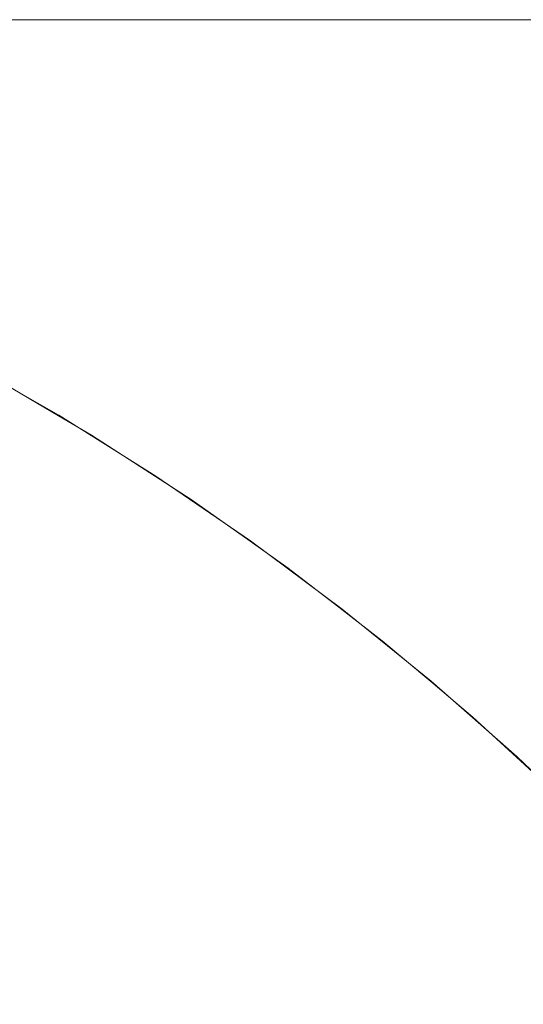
# Model space of a CAD drawing. Header units: centimetres. Extents: x -26 to 27.3, y -21.7 to -19.9.
# Tile 95 of 202: x -8.1403 to -8.1223, y -19.8951 to -19.8599. Entities that reach past the tile are written whole.
import ezdxf

# ---------------------------------------------------------------- set-up
doc = ezdxf.new("R2010")
doc.units = ezdxf.units.CM
doc.header["$LTSCALE"] = 2.54
doc.layers.add('Lucido design-1', color=7, linetype='Continuous')

# ---------------------------------------------------------------- blocks, each defined once
blk = doc.blocks.new('Gruppo-4-1')
at = {"color": 7, "linetype": 'Continuous', "lineweight": 9}
for points, invisible_edges in [([(27.209853, -19.859935, 330.489196), (27.209853, -19.859888, 330.486121), (-25.890147, -19.859888, 330.486121), (-25.890147, -19.859935, 330.489196)], 8), ([(-25.890147, -19.859888, 329.886121), (-8.064718, -19.859888, 330.271699), (-8.072527, -19.859888, 330.268367)], 9), ([(-25.890147, -19.859888, 329.886121), (-8.048712, -19.859888, 330.277355), (-8.056775, -19.859888, 330.274697)], 9), ([(-8.056775, -19.859888, 330.274697), (-8.064718, -19.859888, 330.271699), (-25.890147, -19.859888, 329.886121)], 10), ([(-8.072527, -19.859888, 330.268367), (-8.080188, -19.859888, 330.264707), (-25.890147, -19.859888, 329.886121)], 10), ([(-25.890147, -19.859888, 329.886121), (-25.890147, -19.859888, 330.486121), (-8.007108, -19.859888, 330.285401), (-8.015551, -19.859888, 330.284502)], 10), ([(-8.015551, -19.859888, 330.284502), (-8.023947, -19.859888, 330.283245), (-25.890147, -19.859888, 329.886121)], 10), ([(-25.890147, -19.859888, 329.886121), (-8.134538, -19.859888, 330.224509), (-8.140281, -19.859888, 330.218256)], 9), ([(-25.890147, -19.859888, 329.886121), (-8.115791, -19.859888, 330.241729), (-8.122282, -19.859888, 330.236256)], 9), ([(-25.890147, -19.859888, 329.886121), (-8.102142, -19.859888, 330.251823), (-8.109074, -19.859888, 330.246921)], 9), ([(-25.890147, -19.859888, 329.886121), (-8.087686, -19.859888, 330.260724), (-8.095008, -19.859888, 330.256427)], 9), ([(-8.080188, -19.859888, 330.264707), (-8.087686, -19.859888, 330.260724), (-25.890147, -19.859888, 329.886121)], 10), ([(-25.890147, -19.859888, 329.886121), (-8.032283, -19.859888, 330.281633), (-8.040543, -19.859888, 330.279668)], 9), ([(-8.023947, -19.859888, 330.283245), (-8.032283, -19.859888, 330.281633), (-25.890147, -19.859888, 329.886121)], 10), ([(-25.890147, -19.859888, 329.886121), (-8.128535, -19.859888, 330.230513), (-8.134538, -19.859888, 330.224509)], 9), ([(-8.109074, -19.859888, 330.246921), (-8.115791, -19.859888, 330.241729), (-25.890147, -19.859888, 329.886121)], 10), ([(-8.122282, -19.859888, 330.236256), (-8.128535, -19.859888, 330.230513), (-25.890147, -19.859888, 329.886121)], 10), ([(-8.095008, -19.859888, 330.256427), (-8.102142, -19.859888, 330.251823), (-25.890147, -19.859888, 329.886121)], 10), ([(-8.040543, -19.859888, 330.279668), (-8.048712, -19.859888, 330.277355), (-25.890147, -19.859888, 329.886121)], 10), ([(-25.890147, -19.859888, 330.486121), (9.309853, -19.859888, 330.286121), (-7.990147, -19.859888, 330.286121)], 9), ([(9.309853, -19.859888, 330.286121), (-25.890147, -19.859888, 330.486121), (27.209853, -19.859888, 330.486121)], 9), ([(-7.990147, -19.859888, 330.286121), (-7.998635, -19.859888, 330.285941), (-25.890147, -19.859888, 330.486121)], 10), ([(-7.998635, -19.859888, 330.285941), (-8.007108, -19.859888, 330.285401), (-25.890147, -19.859888, 330.486121)], 10), ([(-25.890147, -19.859935, 330.489196), (-25.890147, -19.860002, 330.490482), (27.209853, -19.860002, 330.490482), (27.209853, -19.859935, 330.489196)], 10), ([(27.209853, -19.860149, 330.493342), (27.209853, -19.860002, 330.490482), (-25.890147, -19.860002, 330.490482), (-25.890147, -19.860149, 330.493342)], 10), ([(-8.147441, -19.859983, 330.202456), (-8.142362, -19.859983, 330.209027), (-8.139147, -19.860249, 330.20643), (-8.144119, -19.860249, 330.199998)], 15), ([(-8.145754, -19.859888, 330.211765), (-8.140281, -19.859888, 330.218256), (-8.137009, -19.859983, 330.215376), (-8.142362, -19.859983, 330.209027)], 14), ([(-8.142362, -19.859983, 330.209027), (-8.137009, -19.859983, 330.215376), (-8.133906, -19.860249, 330.212646), (-8.139147, -19.860249, 330.20643)], 15), ([(-8.140281, -19.859888, 330.218256), (-8.134538, -19.859888, 330.224509), (-8.131391, -19.859983, 330.221492), (-8.137009, -19.859983, 330.215376)], 14), ([(-8.137009, -19.859983, 330.215376), (-8.131391, -19.859983, 330.221492), (-8.128407, -19.860249, 330.218633), (-8.133906, -19.860249, 330.212646)], 15), ([(-8.134538, -19.859888, 330.224509), (-8.128535, -19.859888, 330.230513), (-8.125518, -19.859983, 330.227365), (-8.131391, -19.859983, 330.221492)], 14), ([(-8.131391, -19.859983, 330.221492), (-8.125518, -19.859983, 330.227365), (-8.122659, -19.860249, 330.224382), (-8.128407, -19.860249, 330.218633)], 15), ([(-8.128535, -19.859888, 330.230513), (-8.122282, -19.859888, 330.236256), (-8.119401, -19.859983, 330.232983), (-8.125518, -19.859983, 330.227365)], 14), ([(-8.125518, -19.859983, 330.227365), (-8.119401, -19.859983, 330.232983), (-8.116671, -19.860249, 330.229881), (-8.122659, -19.860249, 330.224382)], 15), ([(-25.890147, -19.860149, 330.493342), (-25.890147, -19.860288, 330.494835), (27.209853, -19.860288, 330.494835), (27.209853, -19.860149, 330.493342)], 10), ([(27.209853, -19.860535, 330.497478), (27.209853, -19.860288, 330.494835), (-25.890147, -19.860288, 330.494835), (-25.890147, -19.860535, 330.497478)], 10), ([(-8.144119, -19.860249, 330.199998), (-8.139147, -19.860249, 330.20643), (-8.135946, -19.860686, 330.203846), (-8.140811, -19.860686, 330.197552)], 15), ([(-8.139147, -19.860249, 330.20643), (-8.133906, -19.860249, 330.212646), (-8.130818, -19.860686, 330.209927), (-8.135946, -19.860686, 330.203846)], 15), ([(-8.133906, -19.860249, 330.212646), (-8.128407, -19.860249, 330.218633), (-8.125437, -19.860686, 330.215786), (-8.130818, -19.860686, 330.209927)], 15), ([(-8.128407, -19.860249, 330.218633), (-8.122659, -19.860249, 330.224382), (-8.119812, -19.860686, 330.221411), (-8.125437, -19.860686, 330.215786)], 15), ([(-8.122659, -19.860249, 330.224382), (-8.116671, -19.860249, 330.229881), (-8.113953, -19.860686, 330.226792), (-8.119812, -19.860686, 330.221411)], 15), ([(-25.890147, -19.860535, 330.497478), (-25.890147, -19.860764, 330.499171), (27.209853, -19.860764, 330.499171), (27.209853, -19.860535, 330.497478)], 10), ([(27.209853, -19.861093, 330.501599), (27.209853, -19.860764, 330.499171), (-25.890147, -19.860764, 330.499171), (-25.890147, -19.861093, 330.501599)], 10), ([(-8.145404, -19.860686, 330.191057), (-8.140811, -19.860686, 330.197552), (-8.137523, -19.861292, 330.19512), (-8.142016, -19.861292, 330.188767)], 15), ([(-8.140811, -19.860686, 330.197552), (-8.135946, -19.860686, 330.203846), (-8.132764, -19.861292, 330.201277), (-8.137523, -19.861292, 330.19512)], 15), ([(-8.135946, -19.860686, 330.203846), (-8.130818, -19.860686, 330.209927), (-8.127748, -19.861292, 330.207226), (-8.132764, -19.861292, 330.201277)], 15), ([(-8.130818, -19.860686, 330.209927), (-8.125437, -19.860686, 330.215786), (-8.122484, -19.861292, 330.212957), (-8.127748, -19.861292, 330.207226)], 15), ([(-8.125437, -19.860686, 330.215786), (-8.119812, -19.860686, 330.221411), (-8.116982, -19.861292, 330.218459), (-8.122484, -19.861292, 330.212957)], 15), ([(-25.890147, -19.861093, 330.501599), (-25.890147, -19.861428, 330.503483), (27.209853, -19.861428, 330.503483), (27.209853, -19.861093, 330.501599)], 10), ([(27.209853, -19.861823, 330.505696), (27.209853, -19.861428, 330.503483), (-25.890147, -19.861428, 330.503483), (-25.890147, -19.861823, 330.505696)], 10), ([(-8.146236, -19.861292, 330.182229), (-8.142016, -19.861292, 330.188767), (-8.138655, -19.862065, 330.186495), (-8.142781, -19.862065, 330.180102)], 15), ([(-8.142016, -19.861292, 330.188767), (-8.137523, -19.861292, 330.19512), (-8.134261, -19.862065, 330.192708), (-8.138655, -19.862065, 330.186495)], 15), ([(-8.137523, -19.861292, 330.19512), (-8.132764, -19.861292, 330.201277), (-8.129607, -19.862065, 330.198728), (-8.134261, -19.862065, 330.192708)], 15), ([(-8.132764, -19.861292, 330.201277), (-8.127748, -19.861292, 330.207226), (-8.124703, -19.862065, 330.204545), (-8.129607, -19.862065, 330.198728)], 15), ([(-8.127748, -19.861292, 330.207226), (-8.122484, -19.861292, 330.212957), (-8.119555, -19.862065, 330.210149), (-8.124703, -19.862065, 330.204545)], 15), ([(-8.122484, -19.861292, 330.212957), (-8.116982, -19.861292, 330.218459), (-8.114175, -19.862065, 330.21553), (-8.119555, -19.862065, 330.210149)], 15), ([(-25.890147, -19.861823, 330.505696), (-25.890147, -19.86228, 330.507761), (27.209853, -19.86228, 330.507761), (27.209853, -19.861823, 330.505696)], 10), ([(-8.146632, -19.862065, 330.173539), (-8.142781, -19.862065, 330.180102), (-8.139359, -19.863005, 330.177995), (-8.143124, -19.863005, 330.171579)], 15), ([(-8.142781, -19.862065, 330.180102), (-8.138655, -19.862065, 330.186495), (-8.135325, -19.863005, 330.184245), (-8.139359, -19.863005, 330.177995)], 15), ([(-8.138655, -19.862065, 330.186495), (-8.134261, -19.862065, 330.192708), (-8.13103, -19.863005, 330.190318), (-8.135325, -19.863005, 330.184245)], 15), ([(-8.134261, -19.862065, 330.192708), (-8.129607, -19.862065, 330.198728), (-8.126481, -19.863005, 330.196203), (-8.13103, -19.863005, 330.190318)], 15), ([(-8.129607, -19.862065, 330.198728), (-8.124703, -19.862065, 330.204545), (-8.121686, -19.863005, 330.20189), (-8.126481, -19.863005, 330.196203)], 15), ([(-8.124703, -19.862065, 330.204545), (-8.119555, -19.862065, 330.210149), (-8.116654, -19.863005, 330.207369), (-8.121686, -19.863005, 330.20189)], 15), ([(27.209853, -19.862723, 330.509763), (27.209853, -19.86228, 330.507761), (-25.890147, -19.86228, 330.507761), (-25.890147, -19.862723, 330.509763)], 10), ([(-25.890147, -19.862723, 330.509763), (-25.890147, -19.863316, 330.511998), (27.209853, -19.863316, 330.511998), (27.209853, -19.862723, 330.509763)], 10), ([(-8.146613, -19.863005, 330.16501), (-8.143124, -19.863005, 330.171579), (-8.139655, -19.864108, 330.169642), (-8.143065, -19.864108, 330.163221)], 15), ([(-8.143124, -19.863005, 330.171579), (-8.139359, -19.863005, 330.177995), (-8.135976, -19.864108, 330.175912), (-8.139655, -19.864108, 330.169642)], 15), ([(-8.139359, -19.863005, 330.177995), (-8.135325, -19.863005, 330.184245), (-8.132034, -19.864108, 330.18202), (-8.135976, -19.864108, 330.175912)], 15), ([(-8.135325, -19.863005, 330.184245), (-8.13103, -19.863005, 330.190318), (-8.127836, -19.864108, 330.187956), (-8.132034, -19.864108, 330.18202)], 15), ([(-8.13103, -19.863005, 330.190318), (-8.126481, -19.863005, 330.196203), (-8.12339, -19.864108, 330.193708), (-8.127836, -19.864108, 330.187956)], 15), ([(-8.126481, -19.863005, 330.196203), (-8.121686, -19.863005, 330.20189), (-8.118704, -19.864108, 330.199266), (-8.12339, -19.864108, 330.193708)], 15), ([(27.209853, -19.863793, 330.513793), (27.209853, -19.863316, 330.511998), (-25.890147, -19.863316, 330.511998), (-25.890147, -19.863793, 330.513793)], 10), ([(-25.890147, -19.863793, 330.513793), (-25.890147, -19.864536, 330.516186), (27.209853, -19.864536, 330.516186), (27.209853, -19.863793, 330.513793)], 10), ([(-8.1462, -19.864108, 330.156662), (-8.143065, -19.864108, 330.163221), (-8.139565, -19.865374, 330.161456), (-8.142627, -19.865374, 330.155047)], 15), ([(-8.143065, -19.864108, 330.163221), (-8.139655, -19.864108, 330.169642), (-8.136233, -19.865374, 330.16773), (-8.139565, -19.865374, 330.161456)], 15), ([(-8.139655, -19.864108, 330.169642), (-8.135976, -19.864108, 330.175912), (-8.132637, -19.865374, 330.173856), (-8.136233, -19.865374, 330.16773)], 15), ([(-8.135976, -19.864108, 330.175912), (-8.132034, -19.864108, 330.18202), (-8.128786, -19.865374, 330.179825), (-8.132637, -19.865374, 330.173856)], 15), ([(-8.132034, -19.864108, 330.18202), (-8.127836, -19.864108, 330.187956), (-8.124684, -19.865374, 330.185624), (-8.128786, -19.865374, 330.179825)], 15), ([(-8.127836, -19.864108, 330.187956), (-8.12339, -19.864108, 330.193708), (-8.120339, -19.865374, 330.191245), (-8.124684, -19.865374, 330.185624)], 15), ([(-8.12339, -19.864108, 330.193708), (-8.118704, -19.864108, 330.199266), (-8.115761, -19.865374, 330.196675), (-8.120339, -19.865374, 330.191245)], 15), ([(27.209853, -19.865031, 330.517778), (27.209853, -19.864536, 330.516186), (-25.890147, -19.864536, 330.516186), (-25.890147, -19.865031, 330.517778)], 10), ([(-25.890147, -19.865031, 330.517778), (-25.890147, -19.865938, 330.520317), (27.209853, -19.865938, 330.520317), (27.209853, -19.865031, 330.517778)], 10), ([(-8.145415, -19.865374, 330.148513), (-8.142627, -19.865374, 330.155047), (-8.139108, -19.866798, 330.153456), (-8.141832, -19.866798, 330.147073)], 15), ([(-8.142627, -19.865374, 330.155047), (-8.139565, -19.865374, 330.161456), (-8.136116, -19.866798, 330.159718), (-8.139108, -19.866798, 330.153456)], 15), ([(-8.139565, -19.865374, 330.161456), (-8.136233, -19.865374, 330.16773), (-8.132861, -19.866798, 330.165846), (-8.136116, -19.866798, 330.159718)], 15), ([(-8.136233, -19.865374, 330.16773), (-8.132637, -19.865374, 330.173856), (-8.129349, -19.866798, 330.171832), (-8.132861, -19.866798, 330.165846)], 15), ([(-8.132637, -19.865374, 330.173856), (-8.128786, -19.865374, 330.179825), (-8.125586, -19.866798, 330.177662), (-8.129349, -19.866798, 330.171832)], 15), ([(-8.128786, -19.865374, 330.179825), (-8.124684, -19.865374, 330.185624), (-8.121579, -19.866798, 330.183328), (-8.125586, -19.866798, 330.177662)], 15), ([(-8.124684, -19.865374, 330.185624), (-8.120339, -19.865374, 330.191245), (-8.117335, -19.866798, 330.188818), (-8.121579, -19.866798, 330.183328)], 15), ([(27.209853, -19.866436, 330.521712), (27.209853, -19.865938, 330.520317), (-25.890147, -19.865938, 330.520317), (-25.890147, -19.866436, 330.521712)], 10), ([(-25.890147, -19.866436, 330.521712), (-25.890147, -19.867517, 330.524383), (27.209853, -19.867517, 330.524383), (27.209853, -19.866436, 330.521712)], 10), ([(-8.144282, -19.866798, 330.140581), (-8.141832, -19.866798, 330.147073), (-8.138309, -19.868378, 330.145658), (-8.140702, -19.868378, 330.139316)], 15), ([(-8.141832, -19.866798, 330.147073), (-8.139108, -19.866798, 330.153456), (-8.135649, -19.868378, 330.151892), (-8.138309, -19.868378, 330.145658)], 15), ([(-8.139108, -19.866798, 330.153456), (-8.136116, -19.866798, 330.159718), (-8.132726, -19.868378, 330.158008), (-8.135649, -19.868378, 330.151892)], 15), ([(-8.136116, -19.866798, 330.159718), (-8.132861, -19.866798, 330.165846), (-8.129547, -19.868378, 330.163995), (-8.132726, -19.868378, 330.158008)], 15), ([(-8.132861, -19.866798, 330.165846), (-8.129349, -19.866798, 330.171832), (-8.126116, -19.868378, 330.169841), (-8.129547, -19.868378, 330.163995)], 15), ([(-8.129349, -19.866798, 330.171832), (-8.125586, -19.866798, 330.177662), (-8.12244, -19.868378, 330.175536), (-8.126116, -19.868378, 330.169841)], 15), ([(-8.125586, -19.866798, 330.177662), (-8.121579, -19.866798, 330.183328), (-8.118526, -19.868378, 330.18107), (-8.12244, -19.868378, 330.175536)], 15), ([(27.209853, -19.868005, 330.525586), (27.209853, -19.867517, 330.524383), (-25.890147, -19.867517, 330.524383), (-25.890147, -19.868005, 330.525586)], 10), ([(-25.890147, -19.868005, 330.525586), (-25.890147, -19.869273, 330.528376), (27.209853, -19.869273, 330.528376), (27.209853, -19.868005, 330.525586)], 10), ([(-8.144671, -19.868378, 330.126356), (-8.142824, -19.868378, 330.132878), (-8.139262, -19.870112, 330.131787), (-8.141066, -19.870112, 330.125418)], 15), ([(-8.142824, -19.868378, 330.132878), (-8.140702, -19.868378, 330.139316), (-8.13719, -19.870112, 330.138075), (-8.139262, -19.870112, 330.131787)], 15), ([(-8.140702, -19.868378, 330.139316), (-8.138309, -19.868378, 330.145658), (-8.134852, -19.870112, 330.144269), (-8.13719, -19.870112, 330.138075)], 15), ([(-8.138309, -19.868378, 330.145658), (-8.135649, -19.868378, 330.151892), (-8.132254, -19.870112, 330.150358), (-8.134852, -19.870112, 330.144269)], 15), ([(-8.135649, -19.868378, 330.151892), (-8.132726, -19.868378, 330.158008), (-8.1294, -19.870112, 330.156331), (-8.132254, -19.870112, 330.150358)], 15), ([(-8.132726, -19.868378, 330.158008), (-8.129547, -19.868378, 330.163995), (-8.126294, -19.870112, 330.162178), (-8.1294, -19.870112, 330.156331)], 15), ([(-8.129547, -19.868378, 330.163995), (-8.126116, -19.868378, 330.169841), (-8.122944, -19.870112, 330.167888), (-8.126294, -19.870112, 330.162178)], 15), ([(-8.126116, -19.868378, 330.169841), (-8.12244, -19.868378, 330.175536), (-8.119354, -19.870112, 330.17345), (-8.122944, -19.870112, 330.167888)], 15), ([(-8.12244, -19.868378, 330.175536), (-8.118526, -19.868378, 330.18107), (-8.115531, -19.870112, 330.178855), (-8.119354, -19.870112, 330.17345)], 15), ([(27.209853, -19.869736, 330.529396), (27.209853, -19.869273, 330.528376), (-25.890147, -19.869273, 330.528376), (-25.890147, -19.869736, 330.529396)], 10), ([(-25.890147, -19.869736, 330.529396), (-25.890147, -19.871201, 330.532289), (27.209853, -19.871201, 330.532289), (27.209853, -19.869736, 330.529396)], 10), ([(-8.144835, -19.870112, 330.10593), (-8.143855, -19.870112, 330.112477), (-8.140259, -19.871996, 330.111861), (-8.141217, -19.871996, 330.105467)], 15), ([(-8.143855, -19.870112, 330.112477), (-8.142598, -19.870112, 330.118977), (-8.139032, -19.871996, 330.118209), (-8.140259, -19.871996, 330.111861)], 15), ([(-8.142598, -19.870112, 330.118977), (-8.141066, -19.870112, 330.125418), (-8.137536, -19.871996, 330.124499), (-8.139032, -19.871996, 330.118209)], 15), ([(-8.141066, -19.870112, 330.125418), (-8.139262, -19.870112, 330.131787), (-8.135774, -19.871996, 330.130719), (-8.137536, -19.871996, 330.124499)], 15), ([(-8.139262, -19.870112, 330.131787), (-8.13719, -19.870112, 330.138075), (-8.13375, -19.871996, 330.13686), (-8.135774, -19.871996, 330.130719)], 15), ([(-8.13719, -19.870112, 330.138075), (-8.134852, -19.870112, 330.144269), (-8.131468, -19.871996, 330.142909), (-8.13375, -19.871996, 330.13686)], 15), ([(-8.134852, -19.870112, 330.144269), (-8.132254, -19.870112, 330.150358), (-8.12893, -19.871996, 330.148855), (-8.131468, -19.871996, 330.142909)], 15), ([(-8.132254, -19.870112, 330.150358), (-8.1294, -19.870112, 330.156331), (-8.126142, -19.871996, 330.154689), (-8.12893, -19.871996, 330.148855)], 15), ([(-8.1294, -19.870112, 330.156331), (-8.126294, -19.870112, 330.162178), (-8.12311, -19.871996, 330.160399), (-8.126142, -19.871996, 330.154689)], 15), ([(-8.126294, -19.870112, 330.162178), (-8.122944, -19.870112, 330.167888), (-8.119838, -19.871996, 330.165975), (-8.12311, -19.871996, 330.160399)], 15), ([(-8.122944, -19.870112, 330.167888), (-8.119354, -19.870112, 330.17345), (-8.116332, -19.871996, 330.171407), (-8.119838, -19.871996, 330.165975)], 15), ([(27.209853, -19.871627, 330.533133), (27.209853, -19.871201, 330.532289), (-25.890147, -19.871201, 330.532289), (-25.890147, -19.871627, 330.533133)], 10), ([(-25.890147, -19.871627, 330.533133), (-25.890147, -19.873297, 330.536115), (27.209853, -19.873297, 330.536115), (27.209853, -19.871627, 330.533133)], 10), ([(-8.141378, -19.872587, 329.886121), (-8.14245, -19.871996, 330.086121), (-8.138886, -19.874026, 330.086121)], 9), ([(-8.14245, -19.871996, 330.086121), (-8.142313, -19.871996, 330.092585), (-8.138752, -19.874026, 330.092434), (-8.138886, -19.874026, 330.086121)], 7), ([(-8.142313, -19.871996, 330.092585), (-8.141902, -19.871996, 330.099038), (-8.13835, -19.874026, 330.098735), (-8.138752, -19.874026, 330.092434)], 15), ([(-8.141902, -19.871996, 330.099038), (-8.141217, -19.871996, 330.105467), (-8.137681, -19.874026, 330.105014), (-8.13835, -19.874026, 330.098735)], 15), ([(-8.141217, -19.871996, 330.105467), (-8.140259, -19.871996, 330.111861), (-8.136747, -19.874026, 330.111258), (-8.137681, -19.874026, 330.105014)], 15), ([(-8.140259, -19.871996, 330.111861), (-8.139032, -19.871996, 330.118209), (-8.135548, -19.874026, 330.117458), (-8.136747, -19.874026, 330.111258)], 15), ([(-8.139032, -19.871996, 330.118209), (-8.137536, -19.871996, 330.124499), (-8.134087, -19.874026, 330.1236), (-8.135548, -19.874026, 330.117458)], 15), ([(-8.137536, -19.871996, 330.124499), (-8.135774, -19.871996, 330.130719), (-8.132366, -19.874026, 330.129676), (-8.134087, -19.874026, 330.1236)], 15), ([(-8.135774, -19.871996, 330.130719), (-8.13375, -19.871996, 330.13686), (-8.13039, -19.874026, 330.135672), (-8.132366, -19.874026, 330.129676)], 15), ([(-8.13375, -19.871996, 330.13686), (-8.131468, -19.871996, 330.142909), (-8.12816, -19.874026, 330.14158), (-8.13039, -19.874026, 330.135672)], 15), ([(-8.131468, -19.871996, 330.142909), (-8.12893, -19.871996, 330.148855), (-8.125682, -19.874026, 330.147387), (-8.12816, -19.874026, 330.14158)], 15), ([(-8.12893, -19.871996, 330.148855), (-8.126142, -19.871996, 330.154689), (-8.12296, -19.874026, 330.153084), (-8.125682, -19.874026, 330.147387)], 15), ([(-8.126142, -19.871996, 330.154689), (-8.12311, -19.871996, 330.160399), (-8.119998, -19.874026, 330.158661), (-8.12296, -19.874026, 330.153084)], 15), ([(-8.12311, -19.871996, 330.160399), (-8.119838, -19.871996, 330.165975), (-8.116803, -19.874026, 330.164106), (-8.119998, -19.874026, 330.158661)], 15), ([(-8.141424, -19.87267, 329.881762), (-8.137766, -19.874816, 329.881762), (-8.137906, -19.875043, 329.877629), (-8.141554, -19.872902, 329.877629)], 15), ([(-8.137766, -19.874816, 329.881762), (-8.141424, -19.87267, 329.881762), (-8.141378, -19.872587, 329.886121), (-8.138896, -19.874043, 329.886121)], 11), ([(-8.138886, -19.874026, 330.086121), (-8.138896, -19.874043, 329.886121), (-8.141378, -19.872587, 329.886121)], 9), ([(-8.141554, -19.872902, 329.877629), (-8.137906, -19.875043, 329.877629), (-8.138135, -19.875414, 329.873515), (-8.141767, -19.873283, 329.873515)], 15), ([(27.209853, -19.873675, 330.536791), (27.209853, -19.873297, 330.536115), (-25.890147, -19.873297, 330.536115), (-25.890147, -19.873675, 330.536791)], 10), ([(-8.141767, -19.873283, 329.873515), (-8.138135, -19.875414, 329.873515), (-8.138452, -19.87593, 329.869425), (-8.142062, -19.873812, 329.869425)], 15), ([(-25.890147, -19.873675, 330.536791), (-25.890147, -19.875558, 330.539846), (27.209853, -19.875558, 330.539846), (27.209853, -19.873675, 330.536791)], 10), ([(-8.142062, -19.873812, 329.869425), (-8.138452, -19.87593, 329.869425), (-8.138858, -19.876589, 329.865368), (-8.142439, -19.874487, 329.865368)], 15), ([(-8.137716, -19.874735, 329.886121), (-8.138896, -19.874043, 329.886121), (-8.138886, -19.874026, 330.086121)], 10), ([(-8.138896, -19.874043, 329.886121), (-8.137716, -19.874735, 329.886121), (-8.137766, -19.874816, 329.881762)], 10), ([(-8.137716, -19.874735, 329.886121), (-8.138886, -19.874026, 330.086121), (-8.135411, -19.876198, 330.086121)], 9), ([(-8.138886, -19.874026, 330.086121), (-8.138752, -19.874026, 330.092434), (-8.13528, -19.876198, 330.092287), (-8.135411, -19.876198, 330.086121)], 7), ([(-8.138752, -19.874026, 330.092434), (-8.13835, -19.874026, 330.098735), (-8.134888, -19.876198, 330.098441), (-8.13528, -19.876198, 330.092287)], 15), ([(-8.13835, -19.874026, 330.098735), (-8.137681, -19.874026, 330.105014), (-8.134234, -19.876198, 330.104573), (-8.134888, -19.876198, 330.098441)], 15), ([(-8.137681, -19.874026, 330.105014), (-8.136747, -19.874026, 330.111258), (-8.133322, -19.876198, 330.110671), (-8.134234, -19.876198, 330.104573)], 15), ([(-8.136747, -19.874026, 330.111258), (-8.135548, -19.874026, 330.117458), (-8.132151, -19.876198, 330.116726), (-8.133322, -19.876198, 330.110671)], 15), ([(-8.135548, -19.874026, 330.117458), (-8.134087, -19.874026, 330.1236), (-8.130724, -19.876198, 330.122725), (-8.132151, -19.876198, 330.116726)], 15), ([(-8.134087, -19.874026, 330.1236), (-8.132366, -19.874026, 330.129676), (-8.129044, -19.876198, 330.128658), (-8.130724, -19.876198, 330.122725)], 15), ([(-8.132366, -19.874026, 330.129676), (-8.13039, -19.874026, 330.135672), (-8.127113, -19.876198, 330.134515), (-8.129044, -19.876198, 330.128658)], 15), ([(-8.13039, -19.874026, 330.135672), (-8.12816, -19.874026, 330.14158), (-8.124936, -19.876198, 330.140284), (-8.127113, -19.876198, 330.134515)], 15), ([(-8.12816, -19.874026, 330.14158), (-8.125682, -19.874026, 330.147387), (-8.122516, -19.876198, 330.145956), (-8.124936, -19.876198, 330.140284)], 15), ([(-8.125682, -19.874026, 330.147387), (-8.12296, -19.874026, 330.153084), (-8.119857, -19.876198, 330.15152), (-8.122516, -19.876198, 330.145956)], 15), ([(-8.12296, -19.874026, 330.153084), (-8.119998, -19.874026, 330.158661), (-8.116965, -19.876198, 330.156966), (-8.119857, -19.876198, 330.15152)], 15), ([(-8.142439, -19.874487, 329.865368), (-8.138858, -19.876589, 329.865368), (-8.13935, -19.877389, 329.86135), (-8.142898, -19.875308, 329.86135)], 15), ([(-8.137766, -19.874816, 329.881762), (-8.134203, -19.877116, 329.881762), (-8.134352, -19.877336, 329.877629), (-8.137906, -19.875043, 329.877629)], 15), ([(-8.134203, -19.877116, 329.881762), (-8.137766, -19.874816, 329.881762), (-8.137716, -19.874735, 329.886121), (-8.135422, -19.876216, 329.886121)], 11), ([(-8.135411, -19.876198, 330.086121), (-8.135422, -19.876216, 329.886121), (-8.137716, -19.874735, 329.886121)], 9), ([(-8.137906, -19.875043, 329.877629), (-8.134352, -19.877336, 329.877629), (-8.134596, -19.877698, 329.873515), (-8.138135, -19.875414, 329.873515)], 15), ([(27.209853, -19.875877, 330.540363), (27.209853, -19.875558, 330.539846), (-25.890147, -19.875558, 330.539846), (-25.890147, -19.875877, 330.540363)], 10), ([(-8.142898, -19.875308, 329.86135), (-8.13935, -19.877389, 329.86135), (-8.139929, -19.878329, 329.857377), (-8.143436, -19.876271, 329.857377)], 15), ([(-8.138135, -19.875414, 329.873515), (-8.134596, -19.877698, 329.873515), (-8.134936, -19.8782, 329.869425), (-8.138452, -19.87593, 329.869425)], 15), ([(-25.890147, -19.875877, 330.540363), (-25.890147, -19.87798, 330.543474), (27.209853, -19.87798, 330.543474), (27.209853, -19.875877, 330.540363)], 10), ([(-8.143436, -19.876271, 329.857377), (-8.139929, -19.878329, 329.857377), (-8.140592, -19.879406, 329.853456), (-8.144053, -19.877376, 329.853456)], 15), ([(-8.138452, -19.87593, 329.869425), (-8.134936, -19.8782, 329.869425), (-8.135369, -19.878841, 329.865368), (-8.138858, -19.876589, 329.865368)], 15), ([(-8.13415, -19.877037, 329.886121), (-8.135422, -19.876216, 329.886121), (-8.135411, -19.876198, 330.086121)], 10), ([(-8.135422, -19.876216, 329.886121), (-8.13415, -19.877037, 329.886121), (-8.134203, -19.877116, 329.881762)], 10), ([(-8.13415, -19.877037, 329.886121), (-8.135411, -19.876198, 330.086121), (-8.132031, -19.878509, 330.086121)], 9), ([(-8.135411, -19.876198, 330.086121), (-8.13528, -19.876198, 330.092287), (-8.131903, -19.878509, 330.092143), (-8.132031, -19.878509, 330.086121)], 7), ([(-8.13528, -19.876198, 330.092287), (-8.134888, -19.876198, 330.098441), (-8.13152, -19.878509, 330.098154), (-8.131903, -19.878509, 330.092143)], 15), ([(-8.134888, -19.876198, 330.098441), (-8.134234, -19.876198, 330.104573), (-8.130882, -19.878509, 330.104143), (-8.13152, -19.878509, 330.098154)], 15), ([(-8.134234, -19.876198, 330.104573), (-8.133322, -19.876198, 330.110671), (-8.12999, -19.878509, 330.1101), (-8.130882, -19.878509, 330.104143)], 15), ([(-8.133322, -19.876198, 330.110671), (-8.132151, -19.876198, 330.116726), (-8.128847, -19.878509, 330.116013), (-8.12999, -19.878509, 330.1101)], 15), ([(-8.132151, -19.876198, 330.116726), (-8.130724, -19.876198, 330.122725), (-8.127453, -19.878509, 330.121873), (-8.128847, -19.878509, 330.116013)], 15), ([(-8.130724, -19.876198, 330.122725), (-8.129044, -19.876198, 330.128658), (-8.125812, -19.878509, 330.127668), (-8.127453, -19.878509, 330.121873)], 15), ([(-8.129044, -19.876198, 330.128658), (-8.127113, -19.876198, 330.134515), (-8.123926, -19.878509, 330.133389), (-8.125812, -19.878509, 330.127668)], 15), ([(-8.127113, -19.876198, 330.134515), (-8.124936, -19.876198, 330.140284), (-8.1218, -19.878509, 330.139024), (-8.123926, -19.878509, 330.133389)], 15), ([(-8.124936, -19.876198, 330.140284), (-8.122516, -19.876198, 330.145956), (-8.119436, -19.878509, 330.144564), (-8.1218, -19.878509, 330.139024)], 15), ([(-8.122516, -19.876198, 330.145956), (-8.119857, -19.876198, 330.15152), (-8.116839, -19.878509, 330.149998), (-8.119436, -19.878509, 330.144564)], 15), ([(-8.138858, -19.876589, 329.865368), (-8.135369, -19.878841, 329.865368), (-8.135895, -19.879619, 329.86135), (-8.13935, -19.877389, 329.86135)], 15), ([(-8.134203, -19.877116, 329.881762), (-8.13074, -19.879565, 329.881762), (-8.130898, -19.879779, 329.877629), (-8.134352, -19.877336, 329.877629)], 15), ([(-8.13074, -19.879565, 329.881762), (-8.134203, -19.877116, 329.881762), (-8.13415, -19.877037, 329.886121), (-8.132043, -19.878527, 329.886121)], 11), ([(-8.132031, -19.878509, 330.086121), (-8.132043, -19.878527, 329.886121), (-8.13415, -19.877037, 329.886121)], 9), ([(-8.13935, -19.877389, 329.86135), (-8.135895, -19.879619, 329.86135), (-8.136513, -19.880534, 329.857377), (-8.139929, -19.878329, 329.857377)], 15), ([(-8.134352, -19.877336, 329.877629), (-8.130898, -19.879779, 329.877629), (-8.131158, -19.88013, 329.873515), (-8.134596, -19.877698, 329.873515)], 15), ([(27.209853, -19.878229, 330.543844), (27.209853, -19.87798, 330.543474), (-25.890147, -19.87798, 330.543474), (-25.890147, -19.878229, 330.543844)], 10), ([(-8.134596, -19.877698, 329.873515), (-8.131158, -19.88013, 329.873515), (-8.131518, -19.880617, 329.869425), (-8.134936, -19.8782, 329.869425)], 15), ([(-25.890147, -19.878229, 330.543844), (-25.890147, -19.880557, 330.546994), (27.209853, -19.880557, 330.546994), (27.209853, -19.878229, 330.543844)], 10), ([(-8.139929, -19.878329, 329.857377), (-8.136513, -19.880534, 329.857377), (-8.137221, -19.881582, 329.853456), (-8.140592, -19.879406, 329.853456)], 15), ([(-8.134936, -19.8782, 329.869425), (-8.131518, -19.880617, 329.869425), (-8.131978, -19.881239, 329.865368), (-8.135369, -19.878841, 329.865368)], 15), ([(-8.130684, -19.879488, 329.886121), (-8.132043, -19.878527, 329.886121), (-8.132031, -19.878509, 330.086121)], 10), ([(-8.132043, -19.878527, 329.886121), (-8.130684, -19.879488, 329.886121), (-8.13074, -19.879565, 329.881762)], 10), ([(-8.130684, -19.879488, 329.886121), (-8.132031, -19.878509, 330.086121), (-8.128751, -19.880954, 330.086121)], 9), ([(-8.132031, -19.878509, 330.086121), (-8.131903, -19.878509, 330.092143), (-8.128627, -19.880954, 330.092004), (-8.128751, -19.880954, 330.086121)], 7), ([(-8.131903, -19.878509, 330.092143), (-8.13152, -19.878509, 330.098154), (-8.128252, -19.880954, 330.097876), (-8.128627, -19.880954, 330.092004)], 15), ([(-8.13152, -19.878509, 330.098154), (-8.130882, -19.878509, 330.104143), (-8.127629, -19.880954, 330.103727), (-8.128252, -19.880954, 330.097876)], 15), ([(-8.130882, -19.878509, 330.104143), (-8.12999, -19.878509, 330.1101), (-8.126758, -19.880954, 330.109546), (-8.127629, -19.880954, 330.103727)], 15), ([(-8.12999, -19.878509, 330.1101), (-8.128847, -19.878509, 330.116013), (-8.12564, -19.880954, 330.115323), (-8.126758, -19.880954, 330.109546)], 15), ([(-8.128847, -19.878509, 330.116013), (-8.127453, -19.878509, 330.121873), (-8.124279, -19.880954, 330.121047), (-8.12564, -19.880954, 330.115323)], 15), ([(-8.127453, -19.878509, 330.121873), (-8.125812, -19.878509, 330.127668), (-8.122676, -19.880954, 330.126708), (-8.124279, -19.880954, 330.121047)], 15), ([(-8.125812, -19.878509, 330.127668), (-8.123926, -19.878509, 330.133389), (-8.120834, -19.880954, 330.132296), (-8.122676, -19.880954, 330.126708)], 15), ([(-8.123926, -19.878509, 330.133389), (-8.1218, -19.878509, 330.139024), (-8.118757, -19.880954, 330.137801), (-8.120834, -19.880954, 330.132296)], 15), ([(-8.135369, -19.878841, 329.865368), (-8.131978, -19.881239, 329.865368), (-8.132537, -19.881994, 329.86135), (-8.135895, -19.879619, 329.86135)], 15), ([(-8.140592, -19.879406, 329.853456), (-8.137221, -19.881582, 329.853456), (-8.138019, -19.882762, 329.849594), (-8.141339, -19.880619, 329.849594)], 15), ([(-8.135895, -19.879619, 329.86135), (-8.132537, -19.881994, 329.86135), (-8.133193, -19.882881, 329.857377), (-8.136513, -19.880534, 329.857377)], 15), ([(-8.130898, -19.879779, 329.877629), (-8.127552, -19.882365, 329.877629), (-8.127826, -19.882705, 329.873515), (-8.131158, -19.88013, 329.873515)], 15), ([(-8.13074, -19.879565, 329.881762), (-8.127385, -19.882158, 329.881762), (-8.127552, -19.882365, 329.877629), (-8.130898, -19.879779, 329.877629)], 15), ([(-8.127385, -19.882158, 329.881762), (-8.13074, -19.879565, 329.881762), (-8.130684, -19.879488, 329.886121), (-8.128765, -19.880971, 329.886121)], 11), ([(-8.128751, -19.880954, 330.086121), (-8.128765, -19.880971, 329.886121), (-8.130684, -19.879488, 329.886121)], 9), ([(-8.131158, -19.88013, 329.873515), (-8.127826, -19.882705, 329.873515), (-8.128207, -19.883176, 329.869425), (-8.131518, -19.880617, 329.869425)], 15), ([(27.209853, -19.880728, 330.547225), (27.209853, -19.880557, 330.546994), (-25.890147, -19.880557, 330.546994), (-25.890147, -19.880728, 330.547225)], 10), ([(-25.890147, -19.880728, 330.547225), (-25.890147, -19.883286, 330.550399), (27.209853, -19.883286, 330.550399), (27.209853, -19.880728, 330.547225)], 10), ([(-8.141339, -19.880619, 329.849594), (-8.138019, -19.882762, 329.849594), (-8.138904, -19.884071, 329.845798), (-8.142168, -19.881965, 329.845798)], 15), ([(-8.136513, -19.880534, 329.857377), (-8.133193, -19.882881, 329.857377), (-8.133946, -19.883899, 329.853456), (-8.137221, -19.881582, 329.853456)], 15), ([(-8.131518, -19.880617, 329.869425), (-8.128207, -19.883176, 329.869425), (-8.128693, -19.883778, 329.865368), (-8.131978, -19.881239, 329.865368)], 15), ([(-8.127325, -19.882084, 329.886121), (-8.128765, -19.880971, 329.886121), (-8.128751, -19.880954, 330.086121)], 10), ([(-8.128765, -19.880971, 329.886121), (-8.127325, -19.882084, 329.886121), (-8.127385, -19.882158, 329.881762)], 10), ([(-8.127325, -19.882084, 329.886121), (-8.128751, -19.880954, 330.086121), (-8.125577, -19.883529, 330.086121)], 9), ([(-8.128751, -19.880954, 330.086121), (-8.128627, -19.880954, 330.092004), (-8.125455, -19.883529, 330.091869), (-8.125577, -19.883529, 330.086121)], 7), ([(-8.128627, -19.880954, 330.092004), (-8.128252, -19.880954, 330.097876), (-8.125089, -19.883529, 330.097607), (-8.125455, -19.883529, 330.091869)], 15), ([(-8.128252, -19.880954, 330.097876), (-8.127629, -19.880954, 330.103727), (-8.12448, -19.883529, 330.103324), (-8.125089, -19.883529, 330.097607)], 15), ([(-8.127629, -19.880954, 330.103727), (-8.126758, -19.880954, 330.109546), (-8.123629, -19.883529, 330.109009), (-8.12448, -19.883529, 330.103324)], 15), ([(-8.126758, -19.880954, 330.109546), (-8.12564, -19.880954, 330.115323), (-8.122538, -19.883529, 330.114654), (-8.123629, -19.883529, 330.109009)], 15), ([(-8.12564, -19.880954, 330.115323), (-8.124279, -19.880954, 330.121047), (-8.121207, -19.883529, 330.120247), (-8.122538, -19.883529, 330.114654)], 15), ([(-8.124279, -19.880954, 330.121047), (-8.122676, -19.880954, 330.126708), (-8.119641, -19.883529, 330.125779), (-8.121207, -19.883529, 330.120247)], 15), ([(-8.122676, -19.880954, 330.126708), (-8.120834, -19.880954, 330.132296), (-8.117841, -19.883529, 330.131239), (-8.119641, -19.883529, 330.125779)], 15), ([(-8.131978, -19.881239, 329.865368), (-8.128693, -19.883778, 329.865368), (-8.129283, -19.884509, 329.86135), (-8.132537, -19.881994, 329.86135)], 15), ([(-8.137221, -19.881582, 329.853456), (-8.133946, -19.883899, 329.853456), (-8.134793, -19.885044, 329.849594), (-8.138019, -19.882762, 329.849594)], 15), ([(-8.142168, -19.881965, 329.845798), (-8.138904, -19.884071, 329.845798), (-8.139875, -19.885508, 329.842072), (-8.143077, -19.883441, 329.842072)], 15), ([(-8.132537, -19.881994, 329.86135), (-8.129283, -19.884509, 329.86135), (-8.129976, -19.885368, 329.857377), (-8.133193, -19.882881, 329.857377)], 15), ([(-8.127385, -19.882158, 329.881762), (-8.124142, -19.884892, 329.881762), (-8.124318, -19.885092, 329.877629), (-8.127552, -19.882365, 329.877629)], 15), ([(-8.124142, -19.884892, 329.881762), (-8.127385, -19.882158, 329.881762), (-8.127325, -19.882084, 329.886121), (-8.125592, -19.883546, 329.886121)], 11), ([(-8.125577, -19.883529, 330.086121), (-8.125592, -19.883546, 329.886121), (-8.127325, -19.882084, 329.886121)], 9), ([(-8.127552, -19.882365, 329.877629), (-8.124318, -19.885092, 329.877629), (-8.124607, -19.88542, 329.873515), (-8.127826, -19.882705, 329.873515)], 15), ([(-8.138019, -19.882762, 329.849594), (-8.134793, -19.885044, 329.849594), (-8.135732, -19.886315, 329.845798), (-8.138904, -19.884071, 329.845798)], 15), ([(-8.133193, -19.882881, 329.857377), (-8.129976, -19.885368, 329.857377), (-8.130771, -19.886352, 329.853456), (-8.133946, -19.883899, 329.853456)], 15), ([(-8.127826, -19.882705, 329.873515), (-8.124607, -19.88542, 329.873515), (-8.125007, -19.885874, 329.869425), (-8.128207, -19.883176, 329.869425)], 15), ([(27.209853, -19.883369, 330.550502), (27.209853, -19.883286, 330.550399), (-25.890147, -19.883286, 330.550399), (-25.890147, -19.883369, 330.550502)], 10), ([(-8.128207, -19.883176, 329.869425), (-8.125007, -19.885874, 329.869425), (-8.125518, -19.886455, 329.865368), (-8.128693, -19.883778, 329.865368)], 15), ([(-25.890147, -19.883369, 330.550502), (-25.890147, -19.886149, 330.553668), (27.209853, -19.886149, 330.553668), (27.209853, -19.883369, 330.550502)], 10), ([(-8.143077, -19.883441, 329.842072), (-8.139875, -19.885508, 329.842072), (-8.14093, -19.887069, 329.838425), (-8.144065, -19.885045, 329.838425)], 15), ([(-8.12408, -19.884821, 329.886121), (-8.125592, -19.883546, 329.886121), (-8.125577, -19.883529, 330.086121)], 10), ([(-8.125592, -19.883546, 329.886121), (-8.12408, -19.884821, 329.886121), (-8.124142, -19.884892, 329.881762)], 10), ([(-8.12408, -19.884821, 329.886121), (-8.125577, -19.883529, 330.086121), (-8.122514, -19.886228, 330.086121)], 9), ([(-8.125577, -19.883529, 330.086121), (-8.125455, -19.883529, 330.091869), (-8.122395, -19.886228, 330.091739), (-8.122514, -19.886228, 330.086121)], 7), ([(-8.125455, -19.883529, 330.091869), (-8.125089, -19.883529, 330.097607), (-8.122037, -19.886228, 330.097347), (-8.122395, -19.886228, 330.091739)], 15), ([(-8.125089, -19.883529, 330.097607), (-8.12448, -19.883529, 330.103324), (-8.121442, -19.886228, 330.102934), (-8.122037, -19.886228, 330.097347)], 15), ([(-8.12448, -19.883529, 330.103324), (-8.123629, -19.883529, 330.109009), (-8.12061, -19.886228, 330.108492), (-8.121442, -19.886228, 330.102934)], 15), ([(-8.123629, -19.883529, 330.109009), (-8.122538, -19.883529, 330.114654), (-8.119543, -19.886228, 330.114008), (-8.12061, -19.886228, 330.108492)], 15), ([(-8.122538, -19.883529, 330.114654), (-8.121207, -19.883529, 330.120247), (-8.118243, -19.886228, 330.119475), (-8.119543, -19.886228, 330.114008)], 15), ([(-8.133946, -19.883899, 329.853456), (-8.130771, -19.886352, 329.853456), (-8.131666, -19.887461, 329.849594), (-8.134793, -19.885044, 329.849594)], 15), ([(-8.128693, -19.883778, 329.865368), (-8.125518, -19.886455, 329.865368), (-8.126139, -19.88716, 329.86135), (-8.129283, -19.884509, 329.86135)], 15), ([(-8.138904, -19.884071, 329.845798), (-8.135732, -19.886315, 329.845798), (-8.136763, -19.887709, 329.842072), (-8.139875, -19.885508, 329.842072)], 15), ([(-8.129283, -19.884509, 329.86135), (-8.126139, -19.88716, 329.86135), (-8.126868, -19.887989, 329.857377), (-8.129976, -19.885368, 329.857377)], 15), ([(-8.134793, -19.885044, 329.849594), (-8.131666, -19.887461, 329.849594), (-8.132659, -19.88869, 329.845798), (-8.135732, -19.886315, 329.845798)], 15), ([(-8.124142, -19.884892, 329.881762), (-8.121019, -19.887761, 329.881762), (-8.121203, -19.887953, 329.877629), (-8.124318, -19.885092, 329.877629)], 15), ([(-8.124142, -19.884892, 329.881762), (-8.12408, -19.884821, 329.886121), (-8.122529, -19.886245, 329.886121)], 9), ([(-8.122529, -19.886245, 329.886121), (-8.120953, -19.887692, 329.886121), (-8.121019, -19.887761, 329.881762), (-8.124142, -19.884892, 329.881762)], 14), ([(-8.122514, -19.886228, 330.086121), (-8.122529, -19.886245, 329.886121), (-8.12408, -19.884821, 329.886121)], 9), ([(-8.129976, -19.885368, 329.857377), (-8.126868, -19.887989, 329.857377), (-8.127704, -19.888939, 329.853456), (-8.130771, -19.886352, 329.853456)], 15), ([(-8.124607, -19.88542, 329.873515), (-8.121505, -19.888268, 329.873515), (-8.121924, -19.888706, 329.869425), (-8.125007, -19.885874, 329.869425)], 15), ([(-8.124318, -19.885092, 329.877629), (-8.121203, -19.887953, 329.877629), (-8.121505, -19.888268, 329.873515), (-8.124607, -19.88542, 329.873515)], 15), ([(-8.139875, -19.885508, 329.842072), (-8.136763, -19.887709, 329.842072), (-8.137883, -19.889223, 329.838425), (-8.14093, -19.887069, 329.838425)], 15), ([(-8.125007, -19.885874, 329.869425), (-8.121924, -19.888706, 329.869425), (-8.12246, -19.889264, 329.865368), (-8.125518, -19.886455, 329.865368)], 15), ([(-25.890147, -19.886149, 330.553668), (-25.890147, -19.886161, 330.55368), (27.209853, -19.886161, 330.55368), (27.209853, -19.886149, 330.553668)], 10), ([(27.209853, -19.889063, 330.556718), (27.209853, -19.886161, 330.55368), (-25.890147, -19.886161, 330.55368), (-25.890147, -19.889063, 330.556718)], 10), ([(-8.135732, -19.886315, 329.845798), (-8.132659, -19.88869, 329.845798), (-8.133748, -19.890039, 329.842072), (-8.136763, -19.887709, 329.842072)], 15), ([(-8.130771, -19.886352, 329.853456), (-8.127704, -19.888939, 329.853456), (-8.128645, -19.890008, 329.849594), (-8.131666, -19.887461, 329.849594)], 15), ([(-8.125518, -19.886455, 329.865368), (-8.12246, -19.889264, 329.865368), (-8.12311, -19.889943, 329.86135), (-8.126139, -19.88716, 329.86135)], 15), ([(-8.120953, -19.887692, 329.886121), (-8.122529, -19.886245, 329.886121), (-8.122514, -19.886228, 330.086121)], 10), ([(-8.122514, -19.886228, 330.086121), (-8.119566, -19.889048, 330.086121), (-8.120953, -19.887692, 329.886121)], 10), ([(-8.122514, -19.886228, 330.086121), (-8.122395, -19.886228, 330.091739), (-8.119449, -19.889048, 330.091614), (-8.119566, -19.889048, 330.086121)], 7), ([(-8.122395, -19.886228, 330.091739), (-8.122037, -19.886228, 330.097347), (-8.1191, -19.889048, 330.097097), (-8.119449, -19.889048, 330.091614)], 15), ([(-8.14093, -19.887069, 329.838425), (-8.137883, -19.889223, 329.838425), (-8.139091, -19.890855, 329.83486), (-8.142066, -19.88875, 329.83486)], 15), ([(-8.126139, -19.88716, 329.86135), (-8.12311, -19.889943, 329.86135), (-8.123873, -19.890739, 329.857377), (-8.126868, -19.887989, 329.857377)], 15), ([(-8.131666, -19.887461, 329.849594), (-8.128645, -19.890008, 329.849594), (-8.129689, -19.891194, 329.845798), (-8.132659, -19.88869, 329.845798)], 15), ([(-8.136763, -19.887709, 329.842072), (-8.133748, -19.890039, 329.842072), (-8.134931, -19.891505, 329.838425), (-8.137883, -19.889223, 329.838425)], 15), ([(-8.126868, -19.887989, 329.857377), (-8.123873, -19.890739, 329.857377), (-8.124749, -19.891653, 329.853456), (-8.127704, -19.888939, 329.853456)], 15), ([(-8.142066, -19.88875, 329.83486), (-8.139091, -19.890855, 329.83486), (-8.140382, -19.892602, 329.831386), (-8.143283, -19.89055, 329.831386)], 15), ([(-8.132659, -19.88869, 329.845798), (-8.129689, -19.891194, 329.845798), (-8.130834, -19.892496, 329.842072), (-8.133748, -19.890039, 329.842072)], 15), ([(-8.127704, -19.888939, 329.853456), (-8.124749, -19.891653, 329.853456), (-8.125734, -19.892681, 329.849594), (-8.128645, -19.890008, 329.849594)], 15), ([(-8.121924, -19.888706, 329.869425), (-8.118965, -19.891665, 329.869425), (-8.119523, -19.892201, 329.865368), (-8.12246, -19.889264, 329.865368)], 15), ([(-25.890147, -19.889063, 330.556718), (-25.890147, -19.88918, 330.55683), (27.209853, -19.88918, 330.55683), (27.209853, -19.889063, 330.556718)], 10), ([(27.209853, -19.892106, 330.559644), (27.209853, -19.88918, 330.55683), (-25.890147, -19.88918, 330.55683), (-25.890147, -19.892106, 330.559644)], 10), ([(-8.137883, -19.889223, 329.838425), (-8.134931, -19.891505, 329.838425), (-8.136207, -19.893084, 329.83486), (-8.139091, -19.890855, 329.83486)], 15), ([(-8.12246, -19.889264, 329.865368), (-8.119523, -19.892201, 329.865368), (-8.120202, -19.892851, 329.86135), (-8.12311, -19.889943, 329.86135)], 15), ([(-8.12311, -19.889943, 329.86135), (-8.120202, -19.892851, 329.86135), (-8.120998, -19.893614, 329.857377), (-8.123873, -19.890739, 329.857377)], 15), ([(-8.133748, -19.890039, 329.842072), (-8.130834, -19.892496, 329.842072), (-8.132079, -19.89391, 329.838425), (-8.134931, -19.891505, 329.838425)], 15), ([(-8.128645, -19.890008, 329.849594), (-8.125734, -19.892681, 329.849594), (-8.126828, -19.893822, 329.845798), (-8.129689, -19.891194, 329.845798)], 15), ([(-8.139091, -19.890855, 329.83486), (-8.136207, -19.893084, 329.83486), (-8.137571, -19.894774, 329.831386), (-8.140382, -19.892602, 329.831386)], 15), ([(-8.123873, -19.890739, 329.857377), (-8.120998, -19.893614, 329.857377), (-8.121912, -19.89449, 329.853456), (-8.124749, -19.891653, 329.853456)], 15), ([(-8.129689, -19.891194, 329.845798), (-8.126828, -19.893822, 329.845798), (-8.128028, -19.895074, 329.842072), (-8.130834, -19.892496, 329.842072)], 15), ([(-8.134931, -19.891505, 329.838425), (-8.132079, -19.89391, 329.838425), (-8.13342, -19.895434, 329.83486), (-8.136207, -19.893084, 329.83486)], 15), ([(-8.124749, -19.891653, 329.853456), (-8.121912, -19.89449, 329.853456), (-8.12294, -19.895475, 329.849594), (-8.125734, -19.892681, 329.849594)], 15), ([(-25.890147, -19.892106, 330.559644), (-25.890147, -19.892333, 330.559845), (27.209853, -19.892333, 330.559845), (27.209853, -19.892106, 330.559644)], 10), ([(27.209853, -19.895274, 330.562443), (27.209853, -19.892333, 330.559845), (-25.890147, -19.892333, 330.559845), (-25.890147, -19.895274, 330.562443)], 10), ([(-8.140382, -19.892602, 329.831386), (-8.137571, -19.894774, 329.831386), (-8.139023, -19.896572, 329.828006), (-8.141756, -19.89446, 329.828006)], 15), ([(-8.130834, -19.892496, 329.842072), (-8.128028, -19.895074, 329.842072), (-8.129331, -19.896434, 329.838425), (-8.132079, -19.89391, 329.838425)], 15), ([(-8.125734, -19.892681, 329.849594), (-8.12294, -19.895475, 329.849594), (-8.124081, -19.896569, 329.845798), (-8.126828, -19.893822, 329.845798)], 15), ([(-8.136207, -19.893084, 329.83486), (-8.13342, -19.895434, 329.83486), (-8.134855, -19.897064, 329.831386), (-8.137571, -19.894774, 329.831386)], 15), ([(-8.126828, -19.893822, 329.845798), (-8.124081, -19.896569, 329.845798), (-8.125333, -19.897769, 329.842072), (-8.128028, -19.895074, 329.842072)], 15), ([(-8.132079, -19.89391, 329.838425), (-8.129331, -19.896434, 329.838425), (-8.130736, -19.897899, 329.83486), (-8.13342, -19.895434, 329.83486)], 15), ([(-8.141756, -19.89446, 329.828006), (-8.139023, -19.896572, 329.828006), (-8.140559, -19.898474, 329.824726), (-8.14321, -19.896425, 329.824726)], 15), ([(-8.121912, -19.89449, 329.853456), (-8.119198, -19.897445, 329.853456), (-8.120267, -19.898386, 329.849594), (-8.12294, -19.895475, 329.849594)], 15), ([(-8.137571, -19.894774, 329.831386), (-8.134855, -19.897064, 329.831386), (-8.136382, -19.898799, 329.828006), (-8.139023, -19.896572, 329.828006)], 15), ([(-8.128028, -19.895074, 329.842072), (-8.125333, -19.897769, 329.842072), (-8.126693, -19.899072, 329.838425), (-8.129331, -19.896434, 329.838425)], 15)]:
    blk.add_3dface(points, dxfattribs=dict(at, invisible_edges=invisible_edges))

msp = doc.modelspace()

# ---------------------------------------------------------------- block references
at = {"layer": 'Lucido design-1', "color": 7}
msp.add_blockref('Gruppo-4-1', (0, 0), dxfattribs=at)

doc.saveas('drawing.dxf')
